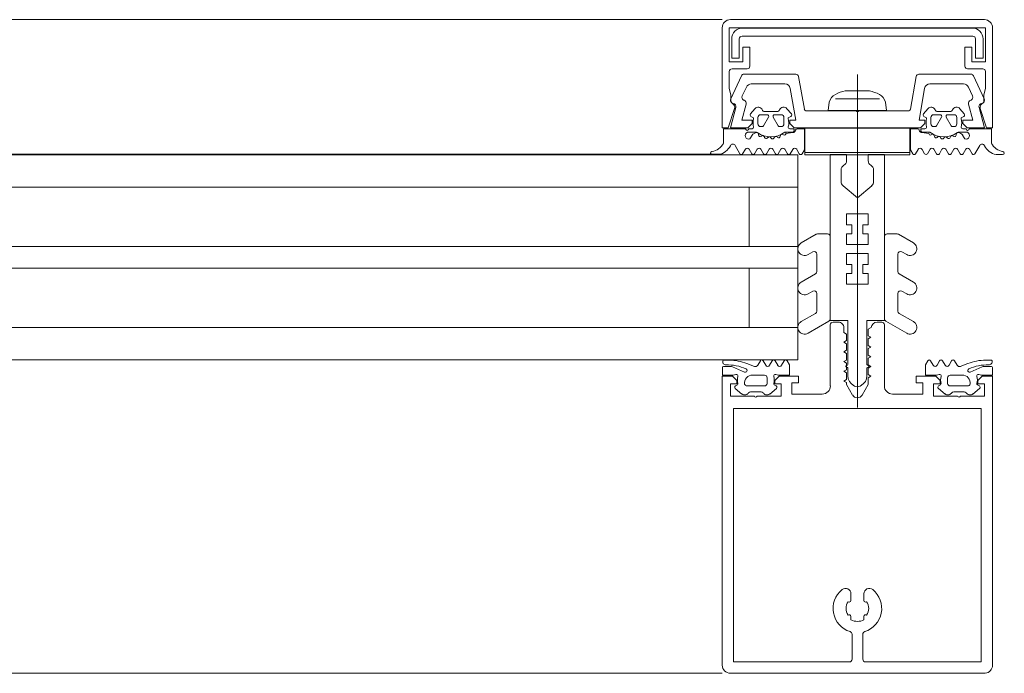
# Model space of a CAD drawing. Header units: centimetres. Extents: x -1737 to 22393, y -8842 to 3838.
# Tile 119 of 167: x 511 to 529, y 1111 to 1123. Entities that reach past the tile are written whole.
import ezdxf

# ---------------------------------------------------------------- set-up
doc = ezdxf.new("R2010")
doc.units = ezdxf.units.CM
for name, color, linetype, lineweight in [('A-DETL-GENF', 92, 'Continuous', 9), ('A-GLAZ-CURT', 52, 'Continuous', 13), ('A-GLAZ-CWMG', 51, 'Continuous', 13)]:
    doc.layers.add(name, color=color, linetype=linetype, lineweight=lineweight)

# ---------------------------------------------------------------- blocks, each defined once
blk = doc.blocks.new('Rectangular Mullion - SI_CovCap-20mm_Tran-55mm-V7-3_piętro I __3_90 m_ - stan projektowany')
at = {"layer": 'A-DETL-GENF'}
for p, q in [((2.366, 9.6), (-2.35, 9.6)), ((-2.5, 9.45), (-2.5, 7.8)), ((-2.5, 9.39), (-2.5, 4.79)), ((-2.29, 9.39), (-2.29, 4.79)), ((-0.1, 8.877), (-0.1, 9.34)), ((0.1, 9.34), (0.1, 8.877)), ((2.29, 9.39), (2.29, 4.79)), ((2.5, 7.8), (2.5, 9.451)), ((2.5, 9.39), (2.5, 4.79)), ((-0.12, 8.608), (-0.12, 8.547)), ((0.12, 8.547), (0.12, 8.608)), ((-0.12, 8.253), (-0.12, 8.128)), ((0.12, 8.128), (0.12, 8.253)), ((0, -1.485), (0, 4.678)), ((-2.26, 4.327), (-2.136, 4.43)), ((-2.022, 4.419), (-2.014, 4.409)), ((-1.975, 4.39), (-1.783, 4.39)), ((-1.745, 4.409), (-1.737, 4.419)), ((-1.623, 4.43), (-1.499, 4.327)), ((1.623, 4.43), (1.499, 4.327)), ((1.745, 4.409), (1.737, 4.419)), ((1.975, 4.39), (1.783, 4.39)), ((2.022, 4.419), (2.014, 4.409)), ((2.26, 4.327), (2.136, 4.43)), ((-2.221, 4.258), (-2.256, 4.278)), ((-2.043, 4.28), (-1.716, 4.28)), ((-1.669, 4.238), (-1.669, 4.13)), ((-1.503, 4.278), (-1.538, 4.258)), ((-0.501, 4.28), (-0.501, 3.15)), ((-0.076, 4.269), (-0.051, 4.283)), ((0.074, 4.269), (0.049, 4.283)), ((0.499, 3.15), (0.499, 4.28)), ((1.503, 4.278), (1.538, 4.258)), ((1.669, 4.238), (1.669, 4.13)), ((2.043, 4.28), (1.716, 4.28)), ((2.221, 4.258), (2.256, 4.278)), ((-2.088, 4.025), (-2.309, 3.927)), ((-1.717, 4.08), (-1.939, 4.08)), ((-0.176, 3.957), (-0.176, 4.096)), ((0.174, 3.957), (0.174, 4.096)), ((1.717, 4.08), (1.939, 4.08)), ((2.088, 4.025), (2.309, 3.927)), ((-2.35, 3.918), (-2.479, 3.918)), ((-1.904, 3.918), (-2.045, 3.865)), ((-1.795, 3.813), (-1.843, 3.896)), ((-1.695, 3.897), (-1.743, 3.813)), ((-1.575, 3.813), (-1.624, 3.897)), ((-1.475, 3.897), (-1.522, 3.816)), ((-1.354, 3.813), (-1.402, 3.897)), ((-0.211, 3.925), (-0.186, 3.94)), ((-0.186, 3.894), (-0.211, 3.908)), ((0.209, 3.925), (0.184, 3.94)), ((0.184, 3.894), (0.209, 3.908)), ((1.354, 3.813), (1.402, 3.897)), ((1.475, 3.897), (1.522, 3.816)), ((1.575, 3.813), (1.624, 3.897)), ((1.695, 3.897), (1.743, 3.813)), ((1.795, 3.813), (1.843, 3.896)), ((1.904, 3.918), (2.045, 3.865)), ((2.35, 3.918), (2.479, 3.918)), ((-2.372, 3.801), (-2.471, 3.801)), ((2.372, 3.801), (2.471, 3.801)), ((-0.913, 3.305), (-0.526, 3.081)), ((0.912, 3.305), (0.524, 3.081)), ((-0.451, 3.1), (-0.351, 3.1)), ((0.365, 3.1), (0.45, 3.1)), ((-0.776, 2.937), (-1.038, 3.088)), ((-0.501, 3.038), (-0.501, 1.517)), ((0.499, 3.038), (0.499, 1.517)), ((0.774, 2.937), (1.037, 3.088)), ((-0.751, 2.568), (-0.751, 2.894)), ((0.749, 2.568), (0.749, 2.894)), ((-0.913, 2.575), (-0.826, 2.524)), ((0.912, 2.575), (0.824, 2.524)), ((-0.776, 2.207), (-1.038, 2.358)), ((0.774, 2.207), (1.037, 2.358)), ((-0.751, 1.842), (-0.751, 2.164)), ((0.749, 1.842), (0.749, 2.164)), ((-0.913, 1.849), (-0.826, 1.799)), ((0.912, 1.849), (0.824, 1.799)), ((-0.762, 1.474), (-1.038, 1.633)), ((-0.551, 1.467), (-0.737, 1.467)), ((0.549, 1.467), (0.736, 1.467)), ((0.761, 1.474), (1.037, 1.633)), ((-0.301, 0.498), (-0.301, 0.283)), ((0.299, 0.498), (0.299, 0.283)), ((-2.599, -0.001), (-2.687, -0.001)), ((-2.175, -0.018), (-2.263, -0.17)), ((-2.073, -0.102), (-2.124, -0.017)), ((-1.955, -0.017), (-2.005, -0.102)), ((-1.853, -0.102), (-1.903, -0.017)), ((-1.736, -0.017), (-1.785, -0.102)), ((-1.634, -0.103), (-1.684, -0.017)), ((-1.516, -0.017), (-1.565, -0.102)), ((-1.414, -0.103), (-1.464, -0.017)), ((-1.296, -0.017), (-1.345, -0.103)), ((-1.196, -0.098), (-1.244, -0.017)), ((-1.075, -0.016), (-1.123, -0.099)), ((1.075, -0.016), (1.123, -0.099)), ((1.196, -0.098), (1.244, -0.017)), ((1.296, -0.017), (1.345, -0.103)), ((1.414, -0.103), (1.464, -0.017)), ((1.516, -0.017), (1.565, -0.102)), ((1.634, -0.103), (1.684, -0.017)), ((1.736, -0.017), (1.785, -0.102)), ((1.853, -0.102), (1.903, -0.017)), ((1.955, -0.017), (2.005, -0.102)), ((2.073, -0.102), (2.124, -0.017)), ((2.175, -0.018), (2.263, -0.17)), ((2.599, -0.001), (2.687, -0.001)), ((-1.975, -0.31), (-1.947, -0.359)), ((-1.828, -0.377), (-1.827, -0.362)), ((-1.786, -0.34), (-1.768, -0.351)), ((-1.722, -0.333), (-1.717, -0.32)), ((-1.668, -0.308), (-1.653, -0.322)), ((-1.605, -0.317), (-1.597, -0.304)), ((-1.546, -0.306), (-1.536, -0.323)), ((-1.487, -0.331), (-1.476, -0.321)), ((-1.427, -0.336), (-1.422, -0.356)), ((1.427, -0.336), (1.422, -0.356)), ((1.487, -0.331), (1.476, -0.321)), ((1.546, -0.306), (1.536, -0.323)), ((1.605, -0.317), (1.597, -0.304)), ((1.668, -0.308), (1.653, -0.322)), ((1.722, -0.333), (1.717, -0.32)), ((1.786, -0.34), (1.768, -0.351)), ((1.828, -0.377), (1.827, -0.362)), ((1.975, -0.31), (1.947, -0.359)), ((-1.882, -0.42), (-2.01, -0.42)), ((-2.01, -0.48), (-1.95, -0.48)), ((-1.79, -0.52), (-1.762, -0.52)), ((-1.736, -0.535), (-1.644, -0.695)), ((-1.556, -0.695), (-1.464, -0.535)), ((-1.438, -0.52), (-1.41, -0.52)), ((-1.379, -0.375), (-1.366, -0.368)), ((-1.249, -0.48), (-1.184, -0.48)), ((1.249, -0.48), (1.184, -0.48)), ((1.379, -0.375), (1.366, -0.368)), ((1.438, -0.52), (1.41, -0.52)), ((1.556, -0.695), (1.464, -0.535)), ((1.736, -0.535), (1.644, -0.695)), ((1.79, -0.52), (1.762, -0.52)), ((1.882, -0.42), (2.01, -0.42)), ((2.01, -0.48), (1.95, -0.48)), ((-1.84, -0.69), (-1.84, -0.57)), ((-1.36, -0.57), (-1.36, -0.69)), ((1.36, -0.57), (1.36, -0.69)), ((1.84, -0.69), (1.84, -0.57)), ((-1.978, -0.754), (-1.896, -0.851)), ((-1.67, -0.74), (-1.79, -0.74)), ((-1.715, -0.8), (-1.485, -0.8)), ((-1.41, -0.74), (-1.53, -0.74)), ((-1.304, -0.851), (-1.222, -0.754)), ((-1.09, -1.449), (-0.982, -0.84)), ((-0.953, -0.815), (-0.025, -0.815)), ((0.025, -0.815), (0.953, -0.815)), ((0.982, -0.84), (1.09, -1.449)), ((1.304, -0.851), (1.222, -0.754)), ((1.41, -0.74), (1.53, -0.74)), ((1.715, -0.8), (1.485, -0.8)), ((1.67, -0.74), (1.79, -0.74)), ((1.978, -0.754), (1.896, -0.851)), ((-2.344, -1.034), (-2.145, -1.461)), ((-2.055, -1.252), (-2.131, -1.089)), ((0.408, -1.036), (-0.408, -1.036)), ((2.131, -1.089), (2.055, -1.252)), ((2.145, -1.461), (2.344, -1.034)), ((-0.225, -1.183), (0.225, -1.183)), ((-1.342, -1.31), (-1.964, -1.31)), ((1.964, -1.31), (1.342, -1.31)), ((-2.32, -1.59), (-2.04, -1.59)), ((-2.1, -1.49), (-1.139, -1.49)), ((1.139, -1.49), (2.1, -1.49)), ((2.04, -1.59), (2.32, -1.59)), ((2.135, -2.195), (-2.135, -2.195)), ((-2.125, -2.345), (2.125, -2.345)), ((2.35, -2.5), (-2.35, -2.5))]:
    blk.add_line(p, q, dxfattribs=at)
at = {"layer": 'A-DETL-GENF', "flags": 128}
for points in [[(-0.15, 9.39), (-2.29, 9.39), (-2.29, 7.8)], [(2.29, 7.8), (2.29, 9.39), (0.15, 9.39)], [(-2.501, 4.9), (-2.501, 4.1), (-2.311, 4.1), (-2.231, 4.18), (-2.231, 4.24), (-2.351, 4.24), (-2.351, 4.47), (-1.906, 4.47)], [(-2.291, 4.9), (-2.291, 4.7), (2.289, 4.7), (2.289, 4.9)], [(1.904, 4.47), (2.349, 4.47), (2.349, 4.24), (2.23, 4.24), (2.23, 4.18), (2.31, 4.1), (2.499, 4.1), (2.499, 4.9)], [(-1.856, 4.47), (-1.411, 4.47), (-1.411, 4.24), (-1.53, 4.24), (-1.53, 4.18), (-1.45, 4.1), (-1.091, 4.1), (-1.091, 4.22), (-1.211, 4.22), (-1.211, 4.43), (-0.651, 4.43)], [(-0.251, 3.2), (-0.251, 3.29), (-0.201, 3.32), (-0.201, 3.441), (-0.251, 3.47), (-0.201, 3.499), (-0.201, 3.621), (-0.251, 3.65), (-0.201, 3.679), (-0.201, 3.801), (-0.251, 3.83), (-0.201, 3.859), (-0.201, 3.981), (-0.251, 4.01), (-0.201, 4.039), (-0.201, 4.161), (-0.251, 4.19), (-0.2, 4.219), (-0.2, 4.255), (-0.088, 4.45)], [(0.087, 4.45), (0.199, 4.255), (0.199, 4.129), (0.249, 4.1), (0.199, 4.071), (0.199, 3.949), (0.249, 3.92), (0.199, 3.891), (0.199, 3.769), (0.249, 3.74), (0.199, 3.711), (0.199, 3.589), (0.249, 3.56), (0.199, 3.531), (0.199, 3.409), (0.249, 3.38), (0.199, 3.351), (0.199, 3.23), (0.252, 3.2)], [(0.649, 4.43), (1.209, 4.43), (1.209, 4.22), (1.089, 4.22), (1.089, 4.1), (1.449, 4.1), (1.529, 4.18), (1.529, 4.24), (1.409, 4.24), (1.409, 4.47), (1.855, 4.47)], [(-0.265, 0.575), (-0.001, 0.797), (-0.001, 1.097), (-0.201, 1.097), (-0.201, 1.297), (-0.101, 1.297), (-0.101, 1.463), (-0.201, 1.463), (-0.201, 1.663), (-0.001, 1.663), (-0.001, 1.83), (-0.201, 1.83), (-0.201, 2.03), (-0.101, 2.03), (-0.101, 2.197), (-0.201, 2.197), (-0.201, 2.397), (-0.001, 2.397), (-0.001, 4.297), (-0.001, 2.397), (0.199, 2.397), (0.199, 2.197), (0.099, 2.197), (0.099, 2.03), (0.199, 2.03), (0.199, 1.83), (-0.001, 1.83), (-0.001, 1.663), (0.199, 1.663), (0.199, 1.463), (0.099, 1.463), (0.099, 1.297), (0.199, 1.297), (0.199, 1.097), (-0.001, 1.097), (-0.001, 0.797), (0.264, 0.575)], [(-2.499, 3.938), (-2.499, 4.08), (-2.298, 4.08), (-2.247, 4.067)], [(-1.512, 4.067), (-1.461, 4.08), (-1.259, 4.08), (-1.259, 3.888), (-1.302, 3.813)], [(1.512, 4.067), (1.461, 4.08), (1.259, 4.08), (1.259, 3.888), (1.302, 3.813)], [(2.499, 3.938), (2.499, 4.08), (2.298, 4.08), (2.247, 4.067)], [(-0.201, 0.11), (-0.201, -0.003), (-0.501, -0.003), (-0.501, 3.067), (-0.176, 3.067), (-0.176, 3.876)], [(0.199, 0.11), (0.199, -0.003), (0.499, -0.003), (0.499, 3.067), (0.174, 3.067), (0.174, 3.876)], [(-1.115, -0.48), (-0.98, -0.48), (-0.98, -0.09), (-1.023, -0.016)], [(1.115, -0.48), (0.98, -0.48), (0.98, -0.09), (1.023, -0.016)], [(-2.48, -0.211), (-2.48, -0.48), (-2.07, -0.48)], [(2.48, -0.211), (2.48, -0.48), (2.07, -0.48)], [(-2.5, -2.35), (-2.5, -0.5), (-2.39, -0.5), (-2.273, -0.858)], [(-2.058, -0.934), (-2.136, -0.64), (-1.95, -0.64), (-1.95, -0.58), (-2.03, -0.5), (-2.35, -0.5), (-2.25, -0.874)], [(-1.203, -0.42), (-1.325, -0.42), (-1.322, -0.394), (-1.195, -0.41)], [(1.244, -1.227), (1.14, -0.64), (1.25, -0.64), (1.25, -0.58), (1.17, -0.5), (-1.17, -0.5), (-1.25, -0.58), (-1.25, -0.64), (-1.14, -0.64), (-1.244, -1.227)], [(1.203, -0.42), (1.325, -0.42), (1.322, -0.394), (1.195, -0.41)], [(2.25, -0.874), (2.35, -0.5), (2.03, -0.5), (1.95, -0.58), (1.95, -0.64), (2.136, -0.64), (2.058, -0.934)], [(2.273, -0.858), (2.39, -0.5), (2.5, -0.5), (2.5, -2.35)], [(-1.92, -0.667), (-1.92, -0.68), (-1.97, -0.709)], [(-1.23, -0.709), (-1.28, -0.68), (-1.28, -0.667)], [(1.23, -0.709), (1.28, -0.68), (1.28, -0.667)], [(1.92, -0.667), (1.92, -0.68), (1.97, -0.709)], [(0.52, -0.974), (0.54, -0.821), (-0.54, -0.821), (-0.52, -0.974)], [(-2.34, -1.001), (-2.34, -1.106), (-2.37, -1.224), (-2.37, -1.539)], [(2.37, -1.54), (2.37, -1.224), (2.34, -1.106), (2.34, -1.001)], [(-1.99, -1.64), (-1.99, -1.99), (-2.12, -1.99), (-2.12, -1.72), (-2.37, -1.72), (-2.37, -2.35), (2.37, -2.35), (2.37, -1.72), (2.12, -1.72), (2.12, -1.99), (1.99, -1.99), (1.99, -1.64)], [(-2.185, -2.145), (-2.185, -1.785), (-2.325, -1.785), (-2.325, -2.145)], [(2.325, -2.145), (2.325, -1.785), (2.185, -1.785), (2.185, -2.145)]]:
    blk.add_lwpolyline(points, dxfattribs=at)
for points in [[(0.97, 0), (-0.97, 0), (-0.97, -0.04), (0.97, -0.04)], [(0.97, -0.04), (-0.97, -0.04), (-0.97, -0.49), (0.97, -0.49)]]:
    blk.add_lwpolyline(points, close=True, dxfattribs=at)
at = {"layer": 'A-DETL-GENF'}
for centre, radius, start, end in [((-2.35, 9.45), 0.15, 90.0003, 179.9997), ((2.35, 9.451), 0.15, 0.1055, 83.878), ((-0.15, 9.34), 0.05, 0.0077, 89.9923), ((0.15, 9.34), 0.05, 89.9791, 180.0209), ((0, 8.4), 0.45, 107.4982, 231.0552), ((-0.15, 8.877), 0.05, 287.4982, 0), ((0.15, 8.877), 0.05, 180, 252.583), ((0, 8.4), 0.45, 308.9448, 72.583), ((0, 8.4), 0.24, 60, 120), ((0, 8.4), 0.21, 143.7768, 216.2232), ((-0.15, 8.547), 0.03, 229.6807, 0), ((0.15, 8.547), 0.03, 180, 310.3193), ((0, 8.4), 0.21, 323.7768, 36.2232), ((-0.15, 8.253), 0.03, 0, 130.3193), ((0.15, 8.253), 0.03, 49.6807, 180), ((-0.22, 8.128), 0.1, 231.0552, 0), ((0.22, 8.128), 0.1, 180, 308.9448), ((-2.085, 4.368), 0.08, 38.8475, 129.685), ((-1.975, 4.44), 0.05, 218.8475, 270), ((-1.881, 4.465), 0.0255, 12.35, 167.65), ((-1.783, 4.44), 0.05, 270, 321.1528), ((-1.674, 4.368), 0.08, 50.315, 141.1528), ((-0.65, 4.28), 0.15, 359.9706, 90.0294), ((0, 4.401), 0.1, 28.7984, 151.2016), ((0.649, 4.28), 0.15, 89.9706, 180.0294), ((1.674, 4.368), 0.08, 38.8472, 129.685), ((1.783, 4.44), 0.05, 218.8472, 270), ((1.88, 4.465), 0.0255, 12.35, 167.65), ((1.975, 4.44), 0.05, 270, 321.1525), ((2.085, 4.368), 0.08, 50.315, 141.1525), ((-2.241, 4.304), 0.03, 128.5798, 239.9915), ((-2.231, 4.24), 0.02, 346.6587, 60.0171), ((-1.942, 4.172), 0.277, 166.6587, 194.3746), ((-1.94, 4.228), 0.148, 172.4164, 270.2404), ((-2.04, 4.23), 0.0496, 92.7559, 159.6878), ((-1.719, 4.23), 0.0499, 9.2263, 86.9893), ((-1.817, 4.172), 0.277, 345.6254, 13.341), ((-1.528, 4.24), 0.02, 119.9847, 193.341), ((-1.518, 4.304), 0.03, 300.0085, 51.4202), ((0.024, 4.096), 0.2, 120, 180), ((-0.001, 4.197), 0.1, 90, 120), ((-0.001, 4.197), 0.1, 60, 90), ((-0.026, 4.096), 0.2, 360, 60), ((1.518, 4.304), 0.03, 128.5798, 239.9915), ((1.528, 4.24), 0.02, 346.659, 60.0153), ((1.817, 4.172), 0.277, 166.659, 194.3746), ((1.719, 4.23), 0.0499, 93.0107, 170.7737), ((1.94, 4.228), 0.148, 269.7596, 7.5836), ((2.04, 4.23), 0.0496, 20.3122, 87.2441), ((1.942, 4.172), 0.277, 345.6254, 13.3413), ((2.231, 4.24), 0.02, 119.9829, 193.3413), ((2.241, 4.304), 0.03, 300.0085, 51.4202), ((-2.239, 4.096), 0.03, 255.4027, 14.3746), ((-2.074, 3.995), 0.0337, 293.0035, 114), ((-1.72, 4.13), 0.0502, 273.3323, 359.7322), ((-1.52, 4.096), 0.03, 165.6254, 284.5942), ((1.52, 4.096), 0.03, 255.4058, 14.3746), ((1.72, 4.13), 0.0502, 180.2678, 266.6677), ((2.074, 3.995), 0.0337, 66, 246.9965), ((2.239, 4.096), 0.03, 165.6254, 284.5973), ((-2.479, 3.938), 0.02, 180.0007, 269.9993), ((-2.434, 3.831), 0.059, 88.5974, 194.6036), ((-2.426, 4.822), 0.933, 269.587, 293.0035), ((-2.398, 4.798), 0.997, 271.4989, 290.69), ((-2.35, 4.018), 0.1, 270.0001, 294), ((-1.887, 3.871), 0.05, 30.069, 110.536), ((-1.66, 3.878), 0.0402, 27.7922, 152.3701), ((-1.439, 3.877), 0.0414, 28.176, 151.824), ((-0.206, 3.917), 0.01, 120.0303, 239.9802), ((-0.196, 3.957), 0.02, 300.0303, 360), ((-0.196, 3.876), 0.02, 360, 59.9802), ((0.194, 3.957), 0.02, 180, 239.9697), ((0.194, 3.876), 0.02, 120.0198, 180), ((0.204, 3.917), 0.01, 300.0198, 59.9697), ((1.439, 3.877), 0.0414, 28.176, 151.824), ((1.66, 3.878), 0.0402, 27.6299, 152.2078), ((1.887, 3.871), 0.05, 69.464, 149.931), ((2.398, 4.798), 0.997, 249.31, 268.5011), ((2.426, 4.822), 0.933, 246.9965, 270.413), ((2.35, 4.018), 0.1, 246, 269.9999), ((2.434, 3.831), 0.059, 345.3964, 91.4026), ((2.479, 3.938), 0.02, 270.0007, 359.9993), ((-2.471, 3.821), 0.02, 194.6036, 270), ((-1.769, 3.828), 0.03, 210.0871, 329.9129), ((-1.549, 3.828), 0.0299, 210.122, 335.064), ((-1.328, 3.828), 0.0301, 210.1258, 329.8742), ((1.328, 3.828), 0.0301, 210.1258, 329.8742), ((1.549, 3.828), 0.0299, 204.936, 329.878), ((1.769, 3.828), 0.03, 210.0871, 329.9129), ((2.471, 3.821), 0.02, 270, 345.3964), ((-0.976, 3.197), 0.125, 60, 240), ((0.974, 3.197), 0.125, 300, 120), ((-0.451, 3.15), 0.05, 179.9899, 270.0101), ((-0.351, 3.2), 0.0999, 269.9704, 0.0296), ((0.375, 3.225), 0.126, 191.5693, 265.5931), ((0.449, 3.15), 0.05, 270.9313, 359.9852), ((-0.801, 2.894), 0.05, 360, 60), ((-0.551, 3.038), 0.05, 360, 60), ((0.549, 3.038), 0.05, 120, 180), ((0.799, 2.894), 0.05, 120, 180), ((-0.976, 2.467), 0.125, 60, 240), ((-0.801, 2.568), 0.05, 240, 360), ((0.799, 2.568), 0.05, 180, 300), ((0.974, 2.467), 0.125, 300, 120), ((-0.801, 2.164), 0.05, 360, 60), ((0.799, 2.164), 0.05, 120, 180), ((-0.976, 1.741), 0.125, 60, 240), ((-0.801, 1.842), 0.05, 240, 360), ((0.799, 1.842), 0.05, 180, 300), ((0.974, 1.741), 0.125, 300, 120), ((-0.737, 1.517), 0.05, 240, 270), ((-0.551, 1.517), 0.05, 270, 360), ((0.549, 1.517), 0.05, 180, 270), ((0.736, 1.517), 0.05, 270, 300), ((-0.201, 0.498), 0.1, 130, 180), ((0.199, 0.498), 0.1, 0, 50), ((-0.201, 0.283), 0.1, 180, 240), ((-0.301, 0.11), 0.1, 360, 60), ((0.299, 0.11), 0.1, 120, 180), ((0.199, 0.283), 0.1, 300, 360), ((-2.687, -0.031), 0.03, 89.9022, 261.6433), ((-2.733, -0.343), 0.286, 27.5921, 81.6433), ((-2.599, -0.201), 0.2, 80.4545, 89.9022), ((-2.614, -0.291), 0.291, 25.3637, 80.4545), ((-2.306, -0.145), 0.05, 205.3637, 330.1649), ((-2.149, -0.033), 0.03, 30.7154, 150.1649), ((-2.039, -0.078), 0.0417, 215.132, 324.868), ((-1.929, -0.032), 0.03, 30.5887, 149.5346), ((-1.819, -0.078), 0.0415, 215.012, 324.988), ((-1.71, -0.032), 0.03, 30.1448, 149.5346), ((-1.6, -0.077), 0.043, 217.8436, 323.8234), ((-1.49, -0.032), 0.03, 30.3449, 149.5346), ((-1.38, -0.079), 0.0419, 215.4665, 324.6999), ((-1.27, -0.033), 0.03, 30.3446, 149.7685), ((-1.159, -0.08), 0.0416, 206.9541, 331.568), ((-1.049, -0.031), 0.03, 29.7965, 150.132), ((1.049, -0.031), 0.03, 29.868, 150.2035), ((1.159, -0.08), 0.0416, 208.432, 333.0459), ((1.27, -0.033), 0.03, 30.2315, 149.6554), ((1.38, -0.079), 0.0419, 215.3001, 324.5335), ((1.49, -0.032), 0.03, 30.4654, 149.6551), ((1.6, -0.077), 0.043, 216.1766, 322.1564), ((1.71, -0.032), 0.03, 30.4654, 149.8552), ((1.819, -0.078), 0.0415, 215.012, 324.988), ((1.929, -0.032), 0.03, 30.4654, 149.4113), ((2.039, -0.078), 0.0417, 215.132, 324.868), ((2.149, -0.033), 0.03, 29.8351, 149.2846), ((2.306, -0.145), 0.05, 209.8351, 334.6363), ((2.614, -0.291), 0.291, 99.5455, 154.6363), ((2.733, -0.343), 0.286, 98.3567, 152.4079), ((2.599, -0.201), 0.2, 90.0978, 99.5455), ((2.687, -0.031), 0.03, 278.3567, 90.0978), ((-2.01, -0.355), 0.065, 90, 270), ((-2.01, -0.33), 0.04, 29.9937, 90), ((-1.861, -0.309), 0.1, 210.0023, 269.1728), ((-1.6, -0.771), 0.44, 54.1588, 125.0779), ((-1.8, -0.364), 0.0272, 60.011, 176.9853), ((-1.752, -0.323), 0.0316, 240.007, 341.9967), ((-1.689, -0.329), 0.03, 45.0005, 162.0009), ((-1.631, -0.299), 0.0316, 224.991, 327.0104), ((-1.572, -0.321), 0.03, 30.0003, 146.9985), ((-1.508, -0.307), 0.0316, 210.0026, 311.9974), ((-1.456, -0.343), 0.03, 14.9955, 132.0028), ((-1.393, -0.348), 0.03, 195.0015, 296.9968), ((1.6, -0.771), 0.44, 54.9221, 125.8412), ((1.393, -0.348), 0.03, 243.0032, 344.9985), ((1.456, -0.343), 0.03, 47.9972, 165.0045), ((1.508, -0.307), 0.0316, 228.0026, 329.9974), ((1.572, -0.321), 0.03, 33.0015, 149.9997), ((1.631, -0.299), 0.0316, 212.9896, 315.009), ((1.689, -0.329), 0.03, 17.9991, 134.9995), ((1.752, -0.323), 0.0316, 198.0033, 299.993), ((1.8, -0.364), 0.0272, 3.0147, 119.989), ((1.861, -0.309), 0.1, 270.8272, 329.9977), ((2.01, -0.33), 0.04, 90, 150.0063), ((2.01, -0.355), 0.065, 270, 90), ((-2.04, -0.48), 0.03, 0, 180), ((-1.95, -0.51), 0.03, 0.0185, 89.0948), ((-1.616, -0.589), 0.314, 165.4979, 194.5021), ((-1.882, -0.37), 0.05, 270, 305.0779), ((-1.862, -0.375), 0.0339, 269.1783, 356.9975), ((-1.79, -0.57), 0.05, 89.9897, 180.0103), ((-1.762, -0.55), 0.03, 29.9936, 90.0121), ((-1.438, -0.55), 0.03, 89.9893, 150.005), ((-1.41, -0.57), 0.05, 0.009, 89.991), ((-1.352, -0.394), 0.03, 0.0112, 116.991), ((-1.325, -0.39), 0.03, 234.1588, 270), ((-1.584, -0.589), 0.314, 345.517, 13.1975), ((-1.249, -0.51), 0.03, 90, 193.1975), ((-1.203, -0.453), 0.033, 305.0901, 90), ((-1.195, -0.46), 0.05, 7.1737, 90.0088), ((-1.115, -0.45), 0.03, 187.1885, 269.997), ((1.115, -0.45), 0.03, 270.003, 352.8115), ((1.195, -0.46), 0.05, 89.9912, 172.8263), ((1.203, -0.453), 0.033, 90, 234.9099), ((1.249, -0.51), 0.03, 346.8025, 90), ((1.584, -0.589), 0.314, 166.8025, 194.483), ((1.352, -0.394), 0.03, 63.009, 179.9888), ((1.325, -0.39), 0.03, 270, 305.8412), ((1.41, -0.57), 0.05, 90.009, 179.991), ((1.438, -0.55), 0.03, 29.995, 90.0107), ((1.762, -0.55), 0.03, 89.9879, 150.0064), ((1.79, -0.57), 0.05, 359.9897, 90.0103), ((1.862, -0.375), 0.0339, 183.0025, 270.8217), ((1.882, -0.37), 0.05, 234.9221, 270), ((1.95, -0.51), 0.03, 90.9052, 179.9815), ((1.616, -0.589), 0.314, 345.4979, 14.5021), ((2.04, -0.48), 0.03, 0, 180), ((-1.955, -0.735), 0.03, 120.0049, 219.9897), ((-1.79, -0.69), 0.05, 179.9899, 270.0101), ((-1.67, -0.71), 0.03, 269.9936, 30.0024), ((-1.53, -0.71), 0.03, 150.0027, 270.0013), ((-1.41, -0.69), 0.05, 270.0092, 359.9908), ((-1.245, -0.735), 0.03, 319.9887, 60.0017), ((1.245, -0.735), 0.03, 119.9983, 220.0113), ((1.41, -0.69), 0.05, 180.0092, 269.9908), ((1.53, -0.71), 0.03, 269.9987, 29.9973), ((1.67, -0.71), 0.03, 149.9976, 270.0064), ((1.79, -0.69), 0.05, 269.9899, 0.0101), ((1.955, -0.735), 0.03, 320.0103, 59.9951), ((-2.34, -0.88), 0.07, 300.0064, 18), ((-2.308, -0.89), 0.06, 278.4417, 15), ((-1.835, -0.8), 0.08, 219.9967, 337.3844), ((-1.715, -0.85), 0.05, 90.0003, 157.3776), ((-1.485, -0.85), 0.05, 22.6209, 90.0012), ((-1.365, -0.8), 0.08, 202.6228, 319.9969), ((-0.953, -0.845), 0.03, 90, 170), ((0, -0.821), 0.0256, 12.6804, 167.3196), ((0.953, -0.845), 0.03, 10, 90), ((1.365, -0.8), 0.08, 220.0031, 337.3772), ((1.485, -0.85), 0.05, 89.9988, 157.3791), ((1.715, -0.85), 0.05, 22.6224, 89.9997), ((1.835, -0.8), 0.08, 202.6156, 320.0033), ((2.308, -0.89), 0.06, 165, 261.5583), ((2.34, -0.88), 0.07, 162, 239.9983), ((-2.29, -1.009), 0.06, 98.4417, 205), ((-2.27, -1.001), 0.07, 120.0064, 180), ((-2.077, -1.064), 0.06, 108.8192, 205), ((-2.116, -0.95), 0.06, 288.8192, 15), ((-0.307, -0.921), 0.22, 193.9707, 242.728), ((0.307, -0.921), 0.22, 297.2746, 346.0268), ((2.116, -0.95), 0.06, 165, 251.1808), ((2.077, -1.064), 0.06, 335, 71.1808), ((2.29, -1.009), 0.06, 335, 81.5583), ((2.27, -1.001), 0.07, 0, 59.9983), ((-1.964, -1.21), 0.1, 205, 270), ((-1.342, -1.21), 0.1, 270, 350), ((0, -0.291), 0.921, 243.7078, 255.8284), ((0, -0.291), 0.92, 284.1683, 296.293), ((1.342, -1.21), 0.1, 190, 270), ((1.964, -1.21), 0.1, 270, 335), ((-1.139, -1.44), 0.05, 270, 350), ((1.139, -1.44), 0.05, 190, 270), ((-2.319, -1.539), 0.0512, 180.5709, 268.6482), ((-2.1, -1.44), 0.05, 205, 270), ((-2.04, -1.64), 0.05, 0, 90.0001), ((2.04, -1.64), 0.05, 89.9981, 180.0017), ((2.1, -1.44), 0.05, 270, 335), ((2.32, -1.54), 0.0498, 269.8262, 0.1735), ((-2.125, -2.145), 0.2, 179.9718, 270.0352), ((-2.135, -2.145), 0.0499, 179.8796, 270.0225), ((2.125, -2.144), 0.2, 270.0295, 359.9723), ((2.135, -2.144), 0.0501, 270.0875, 359.9336), ((-2.35, -2.35), 0.15, 179.9938, 270.0062), ((2.35, -2.35), 0.15, 270.0494, 359.9506)]:
    blk.add_arc(centre, radius, start, end, dxfattribs=at)
blk = doc.blocks.new('Schueco_FWS-Glazing - SI_38mm_TripGlz-2508016-3_piętro I __3_90 m_ - stan projektowany')
at = {"layer": 'A-GLAZ-CURT', "lineweight": 9}
for p, q in [((15.15, 0), (-15.15, 0)), ((-15.15, 0), (-15.15, -3.8)), ((15.15, -3.8), (15.15, 0)), ((-15.15, -3.8), (15.15, -3.8))]:
    blk.add_line(p, q, dxfattribs=at)
at = {"layer": 'A-GLAZ-CURT'}
for p, q in [((-15.15, -0.6), (15.15, -0.6)), ((-14.25, -0.6), (-14.25, -1.7)), ((14.25, -0.6), (14.25, -1.7)), ((-15.15, -1.7), (15.15, -1.7)), ((-15.15, -2.1), (15.15, -2.1)), ((-14.25, -2.1), (-14.25, -3.2)), ((14.25, -2.1), (14.25, -3.2)), ((-15.15, -3.2), (15.15, -3.2))]:
    blk.add_line(p, q, dxfattribs=at)
blk = doc.blocks.new('Rectangular Mullion - Schueco_FWS-50-SI_Tran_CovCap-20mm_Tran-55mm-2507352-3_piętro I __3_90 m_ - stan projektowany')
at = {"layer": 'A-GLAZ-CWMG', "lineweight": 9}
for p, q in [((331.377, 1123.326), (303.877, 1123.326)), ((331.377, 1120.836), (303.877, 1120.836)), ((303.877, 1111.226), (331.377, 1111.226))]:
    blk.add_line(p, q, dxfattribs=at)

msp = doc.modelspace()

# ---------------------------------------------------------------- block references
at = {"layer": 'A-GLAZ-CURT', "lineweight": 9}
msp.add_blockref('Schueco_FWS-Glazing - SI_38mm_TripGlz-2508016-3_piętro I __3_90 m_ - stan projektowany', (510.127, 1120.826), dxfattribs=at)
at = {"layer": 'A-GLAZ-CWMG', "lineweight": 9}
msp.add_blockref('Rectangular Mullion - Schueco_FWS-50-SI_Tran_CovCap-20mm_Tran-55mm-2507352-3_piętro I __3_90 m_ - stan projektowany', (192.5, 0), dxfattribs=at)
at = {"layer": 'A-GLAZ-CWMG', "lineweight": 9, "extrusion": (0, 0, -1), "rotation": 180}
msp.add_blockref('Rectangular Mullion - SI_CovCap-20mm_Tran-55mm-V7-3_piętro I __3_90 m_ - stan projektowany', (-526.377, 1120.826), dxfattribs=at)

doc.saveas('drawing.dxf')
